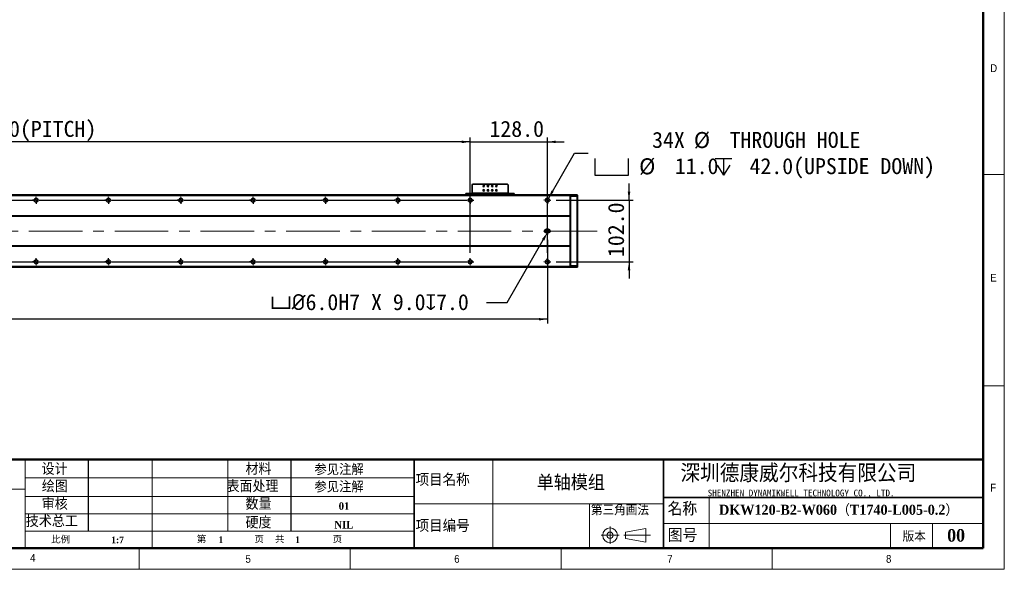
# Model space of a CAD drawing. Header units: millimetres. Extents: x 35 to 2905, y 35 to 2044.
# Tile 4 of 7: x 1272 to 2905, y 35 to 946. Entities that reach past the tile are written whole.
import ezdxf

# ---------------------------------------------------------------- set-up
doc = ezdxf.new("R2010")
doc.units = ezdxf.units.MM
doc.header["$LTSCALE"] = 7
doc.header["$PDSIZE"] = -1
doc.linetypes.add('CENTERX2', pattern=[20.32, 12.7, -2.54, 2.54, -2.54])
doc.layers.add('DIMNS', color=7, linetype='Continuous')
doc.layers.add('黑色实线', color=7, linetype='Continuous')
doc.styles.add('SLDTEXTSTYLE1', font='Gothic.ttf', dxfattribs={"width": 0.913})
doc.styles.add('SLDTEXTSTYLE2', font='timesbd.ttf', dxfattribs={"width": 0.933})
doc.styles.add('SLDTEXTSTYLE3', font='txt', dxfattribs={"bigfont": 'bigfont'})
doc.styles.add('SLDTEXTSTYLE4', font='txt', dxfattribs={"bigfont": 'bigfont'})
doc.styles.add('SLDTEXTSTYLE5', font='txt', dxfattribs={"bigfont": 'bigfont'})
doc.styles.add('SLDTEXTSTYLE6', font='txt')
doc.styles.add('SLDTEXTSTYLE7', font='timesbd.ttf', dxfattribs={"width": 0.933, "bigfont": 'bigfont'})
doc.styles.add('SLDTEXTSTYLE8', font='txt')
doc.dimstyles.new('SLDDIMSTYLE0', dxfattribs={"dimtxt": 26.6, "dimasz": 14, "dimexe": 0, "dimexo": 0.0625, "dimgap": 6.65, "dimtad": 2, "dimdec": 1, "dimrnd": 1e-09, "dimzin": 4, "dimdsep": 46, "dimtxsty": 'SLDTEXTSTYLE8', "dimsah": 1, "dimcen": 0.09, "dimadec": 0, "dimazin": 1, "dimtfac": 1, "dimtdec": 1, "dimtmove": 0, "dimatfit": 0, "dimfxl": 0, "dimfrac": 2, "dimtolj": 1, "dimtzin": 12, "dimarcsym": 0})
doc.dimstyles.new('SLDDIMSTYLE5', dxfattribs={"dimtxt": 26.6, "dimasz": 14, "dimexe": 0, "dimexo": 0.0625, "dimgap": 6.65, "dimtad": 2, "dimdec": 1, "dimrnd": 1e-09, "dimzin": 4, "dimdsep": 46, "dimtxsty": 'SLDTEXTSTYLE8', "dimsah": 1, "dimcen": 0.09, "dimadec": 0, "dimazin": 1, "dimtfac": 1, "dimtdec": 1, "dimtofl": 0, "dimtmove": 0, "dimatfit": 3, "dimfxl": 0, "dimfrac": 2, "dimtolj": 1, "dimtzin": 12, "dimarcsym": 0})
doc.dimstyles.new('SLDDIMSTYLE7', dxfattribs={"dimtxt": 26.6, "dimasz": 14, "dimexe": 0, "dimexo": 0.0625, "dimgap": 6.65, "dimtad": 0, "dimtih": 1, "dimtoh": 1, "dimdec": 1, "dimrnd": 1e-09, "dimzin": 4, "dimdsep": 46, "dimtxsty": 'SLDTEXTSTYLE8', "dimsah": 1, "dimcen": 0, "dimadec": 0, "dimazin": 1, "dimtfac": 1, "dimtdec": 1, "dimtofl": 0, "dimtmove": 0, "dimatfit": 3, "dimfxl": 0, "dimfrac": 2, "dimtolj": 1, "dimtzin": 12, "dimarcsym": 0})
doc.dimstyles.new('SLDDIMSTYLE8', dxfattribs={"dimtxt": 26.6, "dimasz": 14, "dimexe": 0, "dimexo": 0.0625, "dimgap": 6.65, "dimtad": 0, "dimtih": 1, "dimtoh": 1, "dimdec": 1, "dimrnd": 1e-09, "dimzin": 4, "dimdsep": 46, "dimtxsty": 'SLDTEXTSTYLE8', "dimsah": 1, "dimcen": 0, "dimadec": 0, "dimazin": 1, "dimtfac": 1, "dimtdec": 1, "dimtofl": 0, "dimtmove": 0, "dimatfit": 3, "dimfxl": 0, "dimfrac": 2, "dimtolj": 1, "dimtzin": 12, "dimarcsym": 0})

# ---------------------------------------------------------------- blocks, each defined once
blk = doc.blocks.new('_D_21')
at = {"layer": 'Defpoints', "color": 0}
for p in [(2147.1, 593.4), (2148.6, 596)]:
    blk.add_point(p, dxfattribs=at)
at = {"layer": '黑色实线', "color": 0, "lineweight": -2}
for p, q in [((2080.2, 477.6), (2140.1, 581.3)), ((2045.9, 477.6), (2080.2, 477.6))]:
    blk.add_line(p, q, dxfattribs=at)
at = {"layer": '黑色实线', "color": 0}
blk.add_solid([(2138, 582.4), (2142.1, 580.1), (2147.1, 593.4)], dxfattribs=at)
at = {"layer": '黑色实线', "color": 0, "insert": (1687.5, 491.4), "char_height": 26.6, "attachment_point": 1, "style": 'SLDTEXTSTYLE8'}
blk.add_mtext('\\A1;{\\fGDT|b0|i0|c134|p2;v\\fISOCPEUR|b0|i0|c134|p34;%%C}6.0H7 X 9.0{\\fGDT|b0|i0|c134|p2;x}7.0', dxfattribs=at)
blk = doc.blocks.new('_D_22')
at = {"layer": '黑色实线'}
for p, q in [((211.1, 587.1), (211.1, 442.7)), ((2147.1, 581.6), (2147.1, 442.7)), ((2147.1, 449.7), (211.1, 449.7))]:
    blk.add_line(p, q, dxfattribs=at)
for points in [[(211.1, 449.7), (225.1, 447.6), (225.1, 451.8)], [(2147.1, 449.7), (2133.1, 451.8), (2133.1, 447.6)]]:
    blk.add_solid(points, dxfattribs=at)
at = {"layer": '黑色实线', "insert": (1132, 484.6), "char_height": 26.6, "attachment_point": 1, "style": 'SLDTEXTSTYLE8'}
blk.add_mtext('1936.0', dxfattribs=at)
blk = doc.blocks.new('SW_SYMBOL_HOLE_SPOT')
at = {"layer": '黑色实线', "color": 0}
for p, q in [((0, 6125), (0, 525)), ((11200, 525), (11200, 6125)), ((0, 525), (11200, 525))]:
    blk.add_line(p, q, dxfattribs=at)
blk = doc.blocks.new('SW_SYMBOL_HOLE_DEPTH')
at = {"layer": '黑色实线', "color": 0}
for p, q in [((0, 6125), (5600, 6125)), ((700, 3885), (2800, 525)), ((2800, 6125), (2800, 525)), ((4900, 3885), (2800, 525))]:
    blk.add_line(p, q, dxfattribs=at)
blk = doc.blocks.new('_D_23')
at = {"layer": '黑色实线'}
for p, q in [((2148.7, 649.9), (2192.2, 725.3)), ((2192.2, 725.3), (2214.7, 725.3))]:
    blk.add_line(p, q, dxfattribs=at)
blk.add_solid([(2148.7, 649.9), (2157.5, 660.9), (2153.9, 663)], dxfattribs=at)
at = {"layer": '黑色实线', "xscale": 0.004985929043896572, "yscale": 0.004985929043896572, "zscale": 0.004985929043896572}
for name, p in [('SW_SYMBOL_HOLE_SPOT', (2225.8, 685.9)), ('SW_SYMBOL_HOLE_DEPTH', (2425.3, 685.9))]:
    blk.add_blockref(name, p, dxfattribs=at)
at = {"layer": '黑色实线', "char_height": 26.6, "attachment_point": 1, "style": 'SLDTEXTSTYLE8'}
for s, insert in [('34X ', (2320.8, 760.4)), ('%%c', (2390.1, 760.2)), (' THROUGH HOLE', (2431.2, 760.4)), (' 42.0(UPSIDE DOWN)', (2464.3, 716.9)), ('%%c', (2299.3, 716.6)), (' 11.0 ', (2340.4, 716.9))]:
    blk.add_mtext(s, dxfattribs=dict(at, insert=insert))
blk = doc.blocks.new('_D_24')
at = {"layer": '黑色实线'}
for p, q in [((339.1, 661.7), (339.1, 750.8)), ((2019.1, 743.8), (339.1, 743.8)), ((2019.1, 661.7), (2019.1, 750.8))]:
    blk.add_line(p, q, dxfattribs=at)
for points in [[(339.1, 743.8), (353.1, 741.7), (353.1, 745.9)], [(2019.1, 743.8), (2005.1, 745.9), (2005.1, 741.7)]]:
    blk.add_solid(points, dxfattribs=at)
at = {"layer": '黑色实线', "char_height": 26.6, "attachment_point": 1, "style": 'SLDTEXTSTYLE8'}
for s, insert in [('1680.0', (987.3, 778.7)), ('=14×120.0(PITCH)', (1091.3, 778.7))]:
    blk.add_mtext(s, dxfattribs=dict(at, insert=insert))
blk = doc.blocks.new('_D_25')
at = {"layer": '黑色实线'}
for p, q in [((2282.5, 647), (2282.5, 675)), ((2161.8, 647), (2289.5, 647)), ((2282.5, 647), (2282.5, 545)), ((2161.8, 545), (2289.5, 545)), ((2282.5, 545), (2282.5, 517))]:
    blk.add_line(p, q, dxfattribs=at)
for points in [[(2282.5, 647), (2284.6, 661), (2280.4, 661)], [(2282.5, 545), (2280.4, 531), (2284.6, 531)]]:
    blk.add_solid(points, dxfattribs=at)
at = {"layer": '黑色实线', "insert": (2247.6, 552.8), "char_height": 26.6, "attachment_point": 1, "rotation": 90, "style": 'SLDTEXTSTYLE8'}
blk.add_mtext('102.0', dxfattribs=at)
blk = doc.blocks.new('_D_27')
at = {"layer": '黑色实线'}
for p, q in [((2019.1, 743.8), (1991.1, 743.8)), ((2019.1, 559.7), (2019.1, 750.8)), ((2019.1, 743.8), (2147.1, 743.8)), ((2147.1, 559.7), (2147.1, 750.8)), ((2147.1, 743.8), (2175.1, 743.8))]:
    blk.add_line(p, q, dxfattribs=at)
for points in [[(2019.1, 743.8), (2005.1, 745.9), (2005.1, 741.7)], [(2147.1, 743.8), (2161.1, 741.7), (2161.1, 745.9)]]:
    blk.add_solid(points, dxfattribs=at)
at = {"layer": '黑色实线', "insert": (2051, 778.7), "char_height": 26.6, "attachment_point": 1, "style": 'SLDTEXTSTYLE8'}
blk.add_mtext('128.0', dxfattribs=at)
blk = doc.blocks.new('SW_CENTERMARKSYMBOL_13')
at = {"layer": '黑色实线', "color": 0}
for p, q in [((725.08, 0), (834.92, 0)), ((834.92, 0), (834.16, 0)), ((840, 0), (837.46, 0)), ((840, 0), (837.46, 0)), ((840, 0), (837.46, 0)), ((840, 0), (837.46, 0)), ((840, 0), (837.46, 0)), ((840, 0), (837.46, 0)), ((840, 0), (837.46, 0)), ((840, 5.08), (840, 5.84)), ((840, 0), (840, 2.54)), ((840, 0), (840, 2.54)), ((840, 0), (840, 2.54)), ((840, 0), (840, 2.54)), ((840, 0), (840, 2.54)), ((840, 0), (840, 2.54)), ((840, 0), (840, 2.54)), ((840, 0), (840, -2.54)), ((840, 0), (842.54, 0)), ((840, 0), (840, -2.54)), ((840, 0), (842.54, 0)), ((840, 0), (840, -2.54)), ((840, 0), (842.54, 0)), ((840, 0), (840, -2.54)), ((840, 0), (842.54, 0)), ((840, 0), (840, -2.54)), ((840, 0), (842.54, 0)), ((840, 0), (840, -2.54)), ((840, 0), (842.54, 0)), ((840, 0), (840, -2.54)), ((840, 0), (842.54, 0)), ((845.08, 0), (845.84, 0)), ((845.08, 0), (954.92, 0)), ((954.92, 0), (954.16, 0)), ((960, 0), (957.46, 0)), ((960, 0), (957.46, 0)), ((960, 0), (957.46, 0)), ((960, 0), (957.46, 0)), ((960, 0), (957.46, 0)), ((960, 0), (957.46, 0)), ((960, 5.08), (960, 5.84)), ((960, 0), (960, 2.54)), ((960, 0), (960, 2.54)), ((960, 0), (960, 2.54)), ((960, 0), (960, 2.54)), ((960, 0), (960, 2.54)), ((960, 0), (960, 2.54)), ((960, 0), (960, -2.54)), ((960, 0), (962.54, 0)), ((960, 0), (960, -2.54)), ((960, 0), (962.54, 0)), ((960, 0), (960, -2.54)), ((960, 0), (962.54, 0)), ((960, 0), (960, -2.54)), ((960, 0), (962.54, 0)), ((960, 0), (960, -2.54)), ((960, 0), (962.54, 0)), ((960, 0), (960, -2.54)), ((960, 0), (962.54, 0)), ((965.08, 0), (965.84, 0)), ((965.08, 0), (1074.92, 0)), ((1074.92, 0), (1074.16, 0)), ((1080, 0), (1077.46, 0)), ((1080, 0), (1077.46, 0)), ((1080, 0), (1077.46, 0)), ((1080, 0), (1077.46, 0)), ((1080, 0), (1077.46, 0)), ((1080, 5.08), (1080, 5.84)), ((1080, 0), (1080, 2.54)), ((1080, 0), (1080, 2.54)), ((1080, 0), (1080, 2.54)), ((1080, 0), (1080, 2.54)), ((1080, 0), (1080, 2.54)), ((1080, 0), (1080, -2.54)), ((1080, 0), (1082.54, 0)), ((1080, 0), (1080, -2.54)), ((1080, 0), (1082.54, 0)), ((1080, 0), (1080, -2.54)), ((1080, 0), (1082.54, 0)), ((1080, 0), (1080, -2.54)), ((1080, 0), (1082.54, 0)), ((1080, 0), (1080, -2.54)), ((1080, 0), (1082.54, 0)), ((1085.08, 0), (1085.84, 0)), ((1085.08, 0), (1194.92, 0)), ((1194.92, 0), (1194.16, 0)), ((1200, 0), (1197.46, 0)), ((1200, 0), (1197.46, 0)), ((1200, 0), (1197.46, 0)), ((1200, 0), (1197.46, 0)), ((1200, 5.08), (1200, 5.84)), ((1200, 0), (1200, 2.54)), ((1200, 0), (1200, 2.54)), ((1200, 0), (1200, 2.54)), ((1200, 0), (1200, 2.54)), ((1200, 0), (1200, -2.54)), ((1200, 0), (1202.54, 0)), ((1200, 0), (1200, -2.54)), ((1200, 0), (1202.54, 0)), ((1200, 0), (1200, -2.54)), ((1200, 0), (1202.54, 0)), ((1200, 0), (1200, -2.54)), ((1200, 0), (1202.54, 0)), ((1205.08, 0), (1205.84, 0)), ((1205.08, 0), (1314.92, 0)), ((1314.92, 0), (1314.16, 0)), ((1320, 0), (1317.46, 0)), ((1320, 0), (1317.46, 0)), ((1320, 0), (1317.46, 0)), ((1320, 5.08), (1320, 5.84)), ((1320, 0), (1320, 2.54)), ((1320, 0), (1320, 2.54)), ((1320, 0), (1320, 2.54)), ((1320, 0), (1320, -2.54)), ((1320, 0), (1322.54, 0)), ((1320, 0), (1320, -2.54)), ((1320, 0), (1322.54, 0)), ((1320, 0), (1320, -2.54)), ((1320, 0), (1322.54, 0)), ((1325.08, 0), (1325.84, 0)), ((1325.08, 0), (1434.92, 0)), ((1434.92, 0), (1434.16, 0)), ((1440, 0), (1437.46, 0)), ((1440, 0), (1437.46, 0)), ((1440, 5.08), (1440, 5.84)), ((1440, 0), (1440, 2.54)), ((1440, 0), (1440, 2.54)), ((1440, 0), (1440, -2.54)), ((1440, 0), (1442.54, 0)), ((1440, 0), (1440, -2.54)), ((1440, 0), (1442.54, 0)), ((1445.08, 0), (1445.84, 0)), ((1445.08, 0), (1554.92, 0)), ((1560, 0), (1557.46, 0)), ((1560, 5.08), (1560, 5.84)), ((1560, 0), (1560, 2.54)), ((1560, 0), (1560, -2.54)), ((1560, 0), (1562.54, 0)), ((1565.08, 0), (1565.84, 0)), ((840, -5.08), (840, -5.84)), ((960, -5.08), (960, -5.84)), ((1080, -5.08), (1080, -5.84)), ((1200, -5.08), (1200, -5.84)), ((1320, -5.08), (1320, -5.84)), ((1440, -5.08), (1440, -5.84)), ((1560, -5.08), (1560, -5.84))]:
    blk.add_line(p, q, dxfattribs=at)
blk = doc.blocks.new('SW_CENTERMARKSYMBOL_14')
at = {"layer": '黑色实线', "color": 0}
for p, q in [((605.08, 0), (714.92, 0)), ((714.92, 0), (714.16, 0)), ((720, 0), (717.46, 0)), ((720, 0), (717.46, 0)), ((720, 0), (717.46, 0)), ((720, 0), (717.46, 0)), ((720, 0), (717.46, 0)), ((720, 0), (717.46, 0)), ((720, 0), (717.46, 0)), ((720, 5.08), (720, 5.84)), ((720, 0), (720, 2.54)), ((720, 0), (720, 2.54)), ((720, 0), (720, 2.54)), ((720, 0), (720, 2.54)), ((720, 0), (720, 2.54)), ((720, 0), (720, 2.54)), ((720, 0), (720, 2.54)), ((720, 0), (720, -2.54)), ((720, 0), (722.54, 0)), ((720, 0), (720, -2.54)), ((720, 0), (722.54, 0)), ((720, 0), (720, -2.54)), ((720, 0), (722.54, 0)), ((720, 0), (720, -2.54)), ((720, 0), (722.54, 0)), ((720, 0), (720, -2.54)), ((720, 0), (722.54, 0)), ((720, 0), (720, -2.54)), ((720, 0), (722.54, 0)), ((720, 0), (720, -2.54)), ((720, 0), (722.54, 0)), ((725.08, 0), (725.84, 0)), ((725.08, 0), (834.92, 0)), ((834.92, 0), (834.16, 0)), ((840, 0), (837.46, 0)), ((840, 0), (837.46, 0)), ((840, 0), (837.46, 0)), ((840, 0), (837.46, 0)), ((840, 0), (837.46, 0)), ((840, 0), (837.46, 0)), ((840, 5.08), (840, 5.84)), ((840, 0), (840, 2.54)), ((840, 0), (840, 2.54)), ((840, 0), (840, 2.54)), ((840, 0), (840, 2.54)), ((840, 0), (840, 2.54)), ((840, 0), (840, 2.54)), ((840, 0), (840, -2.54)), ((840, 0), (842.54, 0)), ((840, 0), (840, -2.54)), ((840, 0), (842.54, 0)), ((840, 0), (840, -2.54)), ((840, 0), (842.54, 0)), ((840, 0), (840, -2.54)), ((840, 0), (842.54, 0)), ((840, 0), (840, -2.54)), ((840, 0), (842.54, 0)), ((840, 0), (840, -2.54)), ((840, 0), (842.54, 0)), ((845.08, 0), (845.84, 0)), ((845.08, 0), (954.92, 0)), ((954.92, 0), (954.16, 0)), ((960, 0), (957.46, 0)), ((960, 0), (957.46, 0)), ((960, 0), (957.46, 0)), ((960, 0), (957.46, 0)), ((960, 0), (957.46, 0)), ((960, 5.08), (960, 5.84)), ((960, 0), (960, 2.54)), ((960, 0), (960, 2.54)), ((960, 0), (960, 2.54)), ((960, 0), (960, 2.54)), ((960, 0), (960, 2.54)), ((960, 0), (960, -2.54)), ((960, 0), (962.54, 0)), ((960, 0), (960, -2.54)), ((960, 0), (962.54, 0)), ((960, 0), (960, -2.54)), ((960, 0), (962.54, 0)), ((960, 0), (960, -2.54)), ((960, 0), (962.54, 0)), ((960, 0), (960, -2.54)), ((960, 0), (962.54, 0)), ((965.08, 0), (965.84, 0)), ((965.08, 0), (1074.92, 0)), ((1074.92, 0), (1074.16, 0)), ((1080, 0), (1077.46, 0)), ((1080, 0), (1077.46, 0)), ((1080, 0), (1077.46, 0)), ((1080, 0), (1077.46, 0)), ((1080, 5.08), (1080, 5.84)), ((1080, 0), (1080, 2.54)), ((1080, 0), (1080, 2.54)), ((1080, 0), (1080, 2.54)), ((1080, 0), (1080, 2.54)), ((1080, 0), (1080, -2.54)), ((1080, 0), (1082.54, 0)), ((1080, 0), (1080, -2.54)), ((1080, 0), (1082.54, 0)), ((1080, 0), (1080, -2.54)), ((1080, 0), (1082.54, 0)), ((1080, 0), (1080, -2.54)), ((1080, 0), (1082.54, 0)), ((1085.08, 0), (1085.84, 0)), ((1085.08, 0), (1194.92, 0)), ((1194.92, 0), (1194.16, 0)), ((1200, 0), (1197.46, 0)), ((1200, 0), (1197.46, 0)), ((1200, 0), (1197.46, 0)), ((1200, 5.08), (1200, 5.84)), ((1200, 0), (1200, 2.54)), ((1200, 0), (1200, 2.54)), ((1200, 0), (1200, 2.54)), ((1200, 0), (1200, -2.54)), ((1200, 0), (1202.54, 0)), ((1200, 0), (1200, -2.54)), ((1200, 0), (1202.54, 0)), ((1200, 0), (1200, -2.54)), ((1200, 0), (1202.54, 0)), ((1205.08, 0), (1205.84, 0)), ((1205.08, 0), (1314.92, 0)), ((1314.92, 0), (1314.16, 0)), ((1320, 0), (1317.46, 0)), ((1320, 0), (1317.46, 0)), ((1320, 5.08), (1320, 5.84)), ((1320, 0), (1320, 2.54)), ((1320, 0), (1320, 2.54)), ((1320, 0), (1320, -2.54)), ((1320, 0), (1322.54, 0)), ((1320, 0), (1320, -2.54)), ((1320, 0), (1322.54, 0)), ((1325.08, 0), (1325.84, 0)), ((1325.08, 0), (1434.92, 0)), ((1440, 0), (1437.46, 0)), ((1440, 5.08), (1440, 5.84)), ((1440, 0), (1440, 2.54)), ((1440, 0), (1440, -2.54)), ((1440, 0), (1442.54, 0)), ((1445.08, 0), (1445.84, 0)), ((720, -5.08), (720, -5.84)), ((840, -5.08), (840, -5.84)), ((960, -5.08), (960, -5.84)), ((1080, -5.08), (1080, -5.84)), ((1200, -5.08), (1200, -5.84)), ((1320, -5.08), (1320, -5.84)), ((1440, -5.08), (1440, -5.84))]:
    blk.add_line(p, q, dxfattribs=at)
blk = doc.blocks.new('SW_CENTERMARKSYMBOL_15')
at = {"layer": '黑色实线', "color": 0}
for p, q in [((-5.08, 0), (-5.84, 0)), ((0, 0), (-2.54, 0)), ((0, 5.08), (0, 5.84)), ((0, 0), (0, 2.54)), ((0, 0), (0, -2.54)), ((0, 0), (2.54, 0)), ((5.08, 0), (5.84, 0)), ((0, -5.08), (0, -5.84))]:
    blk.add_line(p, q, dxfattribs=at)
blk = doc.blocks.new('SW_CENTERMARKSYMBOL_16')
at = {"layer": '黑色实线', "color": 0}
for p, q in [((-5.08, 0), (-5.84, 0)), ((0, 0), (-2.54, 0)), ((0, 5.08), (0, 5.84)), ((0, 0), (0, 2.54)), ((0, 0), (0, -2.54)), ((0, 0), (2.54, 0)), ((5.08, 0), (5.84, 0)), ((0, -5.08), (0, -5.84))]:
    blk.add_line(p, q, dxfattribs=at)
blk = doc.blocks.new('SW_CENTERMARKSYMBOL_17')
at = {"layer": '黑色实线', "color": 0}
for p, q in [((-5.08, 0), (-5.54, 0)), ((0, 0), (-2.54, 0)), ((0, 5.08), (0, 5.54)), ((0, 0), (0, 2.54)), ((0, 0), (2.54, 0)), ((0, 0), (0, -2.54)), ((5.08, 0), (5.54, 0)), ((0, -5.08), (0, -5.54))]:
    blk.add_line(p, q, dxfattribs=at)
blk = doc.blocks.new('SW_DOWELSYMBOL_3')
at = {"linetype": 'Continuous', "lineweight": 18}
h = blk.add_hatch(color=0, dxfattribs=at)
edge = h.paths.add_edge_path(flags=0)
edge.add_arc((0, 0), 3, 180, 270)
edge.add_line((0, -3), (0, 0))
edge.add_line((0, 0), (-3, 0))
h = blk.add_hatch(color=0, dxfattribs=at)
edge = h.paths.add_edge_path(flags=0)
edge.add_arc((0, 0), 3, 0, 90)
edge.add_line((0, 3), (0, 0))
edge.add_line((0, 0), (3, 0))
at = {"layer": '黑色实线', "color": 0}
blk.add_circle((0, 0), 3, dxfattribs=at)
blk = doc.blocks.new('SW_DOWELSYMBOL_4')
at = {"linetype": 'Continuous', "lineweight": 18}
h = blk.add_hatch(color=0, dxfattribs=at)
edge = h.paths.add_edge_path(flags=0)
edge.add_arc((0, 0), 3, 180, 270)
edge.add_line((0, -3), (0, 0))
edge.add_line((0, 0), (-3, 0))
h = blk.add_hatch(color=0, dxfattribs=at)
edge = h.paths.add_edge_path(flags=0)
edge.add_arc((0, 0), 3, 0, 90)
edge.add_line((0, 3), (0, 0))
edge.add_line((0, 0), (3, 0))
at = {"layer": '黑色实线', "color": 0}
blk.add_circle((0, 0), 3, dxfattribs=at)

msp = doc.modelspace()

# ---------------------------------------------------------------- linework, layer by layer
at = {"color": 7, "linetype": 'Continuous', "lineweight": 18}
for p, q in [((2905, 35), (2905, 2044)), ((2870, 2009), (2870, 70)), ((2870, 689.5), (2905, 689.5)), ((2870, 339.5), (2905, 339.5)), ((1281, 217), (1281, 192.5)), ((1281, 168), (1281, 217)), ((1281, 192.5), (1281, 217)), ((1491.29, 217), (1491.29, 70)), ((1617, 217), (1617, 98.04)), ((2056.78, 217), (2056.78, 70)), ((1281, 168), (1281, 192.5)), ((1281, 186.61), (1926.29, 186.61)), ((1281, 168), (1025.29, 168)), ((1281, 168), (1281, 70)), ((1281, 155.78), (1926.29, 155.78)), ((2415.65, 154), (2415.65, 70)), ((1926.29, 143.5), (2339.76, 143.5)), ((2217.1, 143.5), (2217.1, 70)), ((1281, 126.91), (1926.29, 126.91)), ((1926.29, 98.04), (1281, 98.04)), ((2251.06, 106.04), (2251.06, 77.44)), ((2276.67, 96.73), (2310.66, 102.61)), ((2310.66, 102.61), (2310.66, 80.22)), ((2339.76, 110.88), (2870, 110.88)), ((2716, 110.88), (2716, 70)), ((2786, 110.88), (2786, 70)), ((2236.5, 91.48), (2265.91, 91.48)), ((2273.64, 91.48), (2318.36, 91.48)), ((2276.67, 86.23), (2276.67, 96.73)), ((2276.67, 86.23), (2310.66, 80.22)), ((70, 70), (2870, 70)), ((861, 70), (2870, 70)), ((1470, 35), (1470, 70)), ((1820, 70), (1820, 35)), ((2170, 35), (2170, 70)), ((2520, 70), (2520, 35)), ((35, 35), (2905, 35))]:
    msp.add_line(p, q, dxfattribs=at)
at = {"color": 7, "linetype": 'Continuous', "lineweight": 50}
for p, q in [((2870, 2009), (2870, 70)), ((1025.29, 217), (1281, 217)), ((2870, 217), (1281, 217)), ((70, 70), (2870, 70))]:
    msp.add_line(p, q, dxfattribs=at)
at = {"color": 7, "linetype": 'Continuous', "lineweight": 35}
for p, q in [((2023.07, 673.8), (2022.07, 672.8)), ((2022.07, 672.8), (2022.07, 659)), ((2081.07, 673.8), (2023.07, 673.8)), ((2082.07, 672.8), (2081.07, 673.8)), ((2082.07, 659), (2082.07, 672.8)), ((2185.07, 656), (173.07, 656)), ((2185.07, 655), (173.07, 655)), ((2012.07, 656), (2012.07, 658)), ((2012.07, 658), (2013.07, 658)), ((2013.07, 658), (2013.07, 656)), ((2013.07, 658), (2021.07, 658)), ((2021.07, 658), (2021.07, 656)), ((2022.07, 658), (2021.07, 658)), ((2082.07, 659), (2022.07, 659)), ((2022.07, 656), (2022.07, 659)), ((2082.07, 659), (2082.07, 656)), ((2083.07, 658), (2082.07, 658)), ((2083.07, 658), (2083.07, 656)), ((2083.07, 658), (2091.07, 658)), ((2091.07, 656), (2091.07, 658)), ((2091.07, 658), (2092.07, 658)), ((2092.07, 658), (2092.07, 656)), ((2185.07, 655.7), (2185.37, 656)), ((2185.07, 655), (2185.07, 656)), ((2185.07, 621), (2185.07, 655)), ((2185.07, 653.87), (2185.37, 654)), ((2185.37, 656), (2185.37, 654)), ((2185.37, 656), (2196.77, 656)), ((2185.37, 654), (2185.37, 538)), ((2196.77, 654), (2185.37, 654)), ((2196.77, 654), (2196.77, 656)), ((2197.07, 655.7), (2196.77, 656)), ((2196.77, 538), (2196.77, 654)), ((2197.07, 653.87), (2196.77, 654)), ((2197.07, 655.7), (2197.07, 653.87)), ((2197.07, 653.87), (2197.07, 538.12)), ((2185.07, 621), (173.07, 621)), ((2185.07, 621), (2185.07, 620.5)), ((2185.07, 620.5), (173.07, 620.5)), ((2185.07, 571.5), (2185.07, 620.5)), ((2148.57, 599), (2145.57, 599)), ((2145.57, 593), (2148.57, 593)), ((2185.07, 571.5), (173.07, 571.5)), ((2185.07, 571), (173.07, 571)), ((2185.07, 571), (2185.07, 571.5)), ((2185.07, 537), (2185.07, 571)), ((2185.07, 537), (173.07, 537)), ((2185.07, 536), (173.07, 536)), ((2185.07, 538.12), (2185.37, 538)), ((2185.07, 537), (2185.07, 536)), ((2185.07, 536.3), (2185.37, 536)), ((2185.37, 538), (2185.37, 536)), ((2185.37, 538), (2196.77, 538)), ((2196.77, 536), (2185.37, 536)), ((2197.07, 538.12), (2196.77, 538)), ((2196.77, 536), (2196.77, 538)), ((2197.07, 536.3), (2196.77, 536)), ((2197.07, 538.12), (2197.07, 536.3)), ((1926.29, 217), (1926.29, 70)), ((2339.76, 217), (2339.76, 70)), ((2339.76, 154), (2870, 154))]:
    msp.add_line(p, q, dxfattribs=at)
for centre, radius in [((2041.57, 670.5), 1.25), ((2048.57, 670.5), 1.25), ((2055.57, 670.5), 1.25), ((2062.57, 670.5), 1.25), ((2041.57, 663.5), 1.25), ((2048.57, 663.5), 1.25), ((2055.57, 663.5), 1.25), ((2062.57, 663.5), 1.25), ((1299.07, 647), 3.3), ((1419.07, 647), 3.3), ((1539.07, 647), 3.3), ((1659.07, 647), 3.3), ((1779.07, 647), 3.3), ((1899.07, 647), 3.3), ((2019.07, 647), 3.3), ((2147.07, 647), 3.3), ((1299.07, 545), 3.3), ((1419.07, 545), 3.3), ((1539.07, 545), 3.3), ((1659.07, 545), 3.3), ((1779.07, 545), 3.3), ((1899.07, 545), 3.3), ((2019.07, 545), 3.3), ((2147.07, 545), 3.3)]:
    msp.add_circle(centre, radius, dxfattribs=at)
at = {"color": 7, "linetype": 'Continuous', "lineweight": 18}
for radius in [12.25, 5.25]:
    msp.add_circle((2251.06, 91.48), radius, dxfattribs=at)
at = {"color": 7, "linetype": 'Continuous', "lineweight": 35}
for centre, start, end in [((2145.57, 596), 90, 270), ((2148.57, 596), 270, 90)]:
    msp.add_arc(centre, 3, start, end, dxfattribs=at)
at = {"layer": 'DIMNS', "color": 7}
for p, q in [((1386.18, 98.04), (1386.18, 217)), ((1721.53, 217), (1721.53, 98.04))]:
    msp.add_line(p, q, dxfattribs=at)
at = {"layer": '黑色实线', "linetype": 'CENTERX2', "lineweight": 18}
msp.add_line((2229.52, 596), (128.62, 596), dxfattribs=at)

# ---------------------------------------------------------------- block references
at = {"layer": '黑色实线'}
for name, p in [('SW_CENTERMARKSYMBOL_13', (459.07, 545)), ('SW_CENTERMARKSYMBOL_14', (579.07, 647)), ('SW_CENTERMARKSYMBOL_15', (2147.07, 647)), ('SW_CENTERMARKSYMBOL_17', (2147.07, 596)), ('SW_DOWELSYMBOL_3', (2145.57, 596)), ('SW_DOWELSYMBOL_4', (2148.57, 596)), ('SW_CENTERMARKSYMBOL_16', (2147.07, 545))]:
    msp.add_blockref(name, p, dxfattribs=at)

# ---------------------------------------------------------------- texts
at = {"color": 7, "linetype": 'Continuous', "lineweight": 0}
for s, insert, char_height, attachment_point, style in [('D', (2881.67, 872.52), 12.96, 1, 'SLDTEXTSTYLE1'), ('E', (2881.67, 524.92), 12.96, 1, 'SLDTEXTSTYLE1'), ('设计', (1308.15, 211.2), 19.6, 1, 'SLDTEXTSTYLE4'), ('材料', (1646.32, 211.2), 19.6, 1, 'SLDTEXTSTYLE4'), ('参见注解', (1760.75, 209.7), 18.521, 1, 'SLDTEXTSTYLE3'), ('深圳德康威尔科技有限公司', (2367.78, 209.07), 29.6333, 1, 'SLDTEXTSTYLE5'), ('项目名称', (1928.53, 193.57), 20.373, 1, 'SLDTEXTSTYLE4'), ('绘图', (1308.57, 182.46), 19.6, 1, 'SLDTEXTSTYLE4'), ('表面处理', (1614.87, 182.46), 19.6, 1, 'SLDTEXTSTYLE4'), ('参见注解', (1760.75, 180.95), 18.521, 1, 'SLDTEXTSTYLE3'), ('单轴模组', (2129.33, 190.67), 22.225, 1, 'SLDTEXTSTYLE7'), ('SHENZHEN DYNAMIKWELL TECHNOLOGY CO., LTD.', (2413.02, 167.18), 11.1125, 1, 'SLDTEXTSTYLE6'), ('F', (2881.67, 176.95), 12.96, 1, 'SLDTEXTSTYLE1'), ('审核', (1308.34, 153.23), 19.6, 1, 'SLDTEXTSTYLE4'), ('数量', (1646.38, 153.23), 19.6, 1, 'SLDTEXTSTYLE4'), ('名称', (2346.56, 146.34), 22.225, 1, 'SLDTEXTSTYLE4'), ('01', (1800.9, 146.22), 12.6, 1, 'SLDTEXTSTYLE2'), ('DKW120-B2-W060（T1740-L005-0.2）', (2431.84, 142.09), 16.6687, 1, 'SLDTEXTSTYLE7'), ('技术总工', (1282.02, 124.6), 19.6, 1, 'SLDTEXTSTYLE4'), ('硬度', (1646.39, 122.25), 19.6, 1, 'SLDTEXTSTYLE4'), ('NIL', (1793.67, 115.25), 12.6, 1, 'SLDTEXTSTYLE2'), ('项目编号', (1928.53, 117.29), 20.373, 1, 'SLDTEXTSTYLE4'), ('图号', (2346.86, 102.52), 22.225, 1, 'SLDTEXTSTYLE4'), ('版本', (2736.3, 98.31), 17.5, 1, 'SLDTEXTSTYLE4'), ('00', (2825.06, 101.8), 21, 2, 'SLDTEXTSTYLE2'), ('比例', (1324.1, 89.33), 11.2, 1, 'SLDTEXTSTYLE4'), ('1:7', (1423.69, 89.32), 11.2, 1, 'SLDTEXTSTYLE2'), ('第        页', (1565.66, 89.74), 11.2, 1, 'SLDTEXTSTYLE4'), ('1', (1601.53, 89.74), 11.2, 1, 'SLDTEXTSTYLE2'), ('共        页', (1695.31, 89.74), 11.2, 1, 'SLDTEXTSTYLE4'), ('1', (1728.74, 89.74), 11.2, 1, 'SLDTEXTSTYLE2'), ('4', (1289.17, 60.52), 12.96, 1, 'SLDTEXTSTYLE1'), ('5', (1646.39, 58.78), 12.96, 1, 'SLDTEXTSTYLE1'), ('6', (1992.6, 58.78), 12.96, 1, 'SLDTEXTSTYLE1'), ('7', (2346.02, 58.78), 12.96, 1, 'SLDTEXTSTYLE1'), ('8', (2708.84, 58.78), 12.96, 1, 'SLDTEXTSTYLE1')]:
    msp.add_mtext(s, dxfattribs=dict(at, insert=insert, char_height=char_height, attachment_point=attachment_point, style=style))
at = {"layer": 'DIMNS', "color": 7, "insert": (2219.42, 142.13), "char_height": 17.5, "attachment_point": 1, "style": 'SLDTEXTSTYLE4'}
msp.add_mtext('第三角画法', dxfattribs=at)

# ---------------------------------------------------------------- dimensions: what is measured, and where the dimension line sits
at = {"layer": '黑色实线'}
dim = msp.add_linear_dim(base=(339.07, 743.8), p1=(2019.07, 652.84), p2=(339.07, 652.84), angle=0, text='<>=14×120.0(PITCH)', dimstyle='SLDDIMSTYLE5', dxfattribs=at)
dim.commit()
dim.dimension.update_dxf_attribs({"geometry": '_D_24', "text_midpoint": (1184, 743.8), "dimtype": 160})
for base, p1, p2, dimstyle, picture, middle in [((2147.07, 743.8), (2019.07, 550.84), (2147.07, 550.84), 'SLDDIMSTYLE0', '_D_27', (2093.36, 743.8)), ((211.07, 449.7), (2147.07, 590.46), (211.07, 596), 'SLDDIMSTYLE5', '_D_22', (1184, 449.7))]:
    dim = msp.add_linear_dim(base=base, p1=p1, p2=p2, dimstyle=dimstyle, dxfattribs=at)
    dim.commit()
    dim.dimension.update_dxf_attribs({"geometry": picture, "text_midpoint": middle, "dimtype": 160})
dim = msp.add_diameter_dim_2p(p1=(2145.42, 644.14), p2=(2148.72, 649.85), text='34X %%c THROUGH HOLE\\P{\\fGDT;v}%%c <> {\\fGDT;x} 42.0(UPSIDE DOWN)\\P', dimstyle='SLDDIMSTYLE7', dxfattribs=at)
dim.commit()
dim.dimension.update_dxf_attribs({"geometry": '_D_23', "text_midpoint": (2512.31, 725.26), "dimtype": 163})
dim = msp.add_linear_dim(base=(2282.45, 545), p1=(2152.91, 647), p2=(2152.91, 545), angle=90, dimstyle='SLDDIMSTYLE0', dxfattribs=at)
dim.commit()
dim.dimension.update_dxf_attribs({"geometry": '_D_25', "text_midpoint": (2282.45, 595.13), "dimtype": 160})
dim = msp.add_radius_dim(center=(2148.57, 596), mpoint=(2147.07, 593.4), text='{\\fGDT|b0|i0|c134|p2;v\\fISOCPEUR|b0|i0|c134|p34;%%C}6.0H7 X 9.0{\\fGDT|b0|i0|c134|p2;x}7.0', dimstyle='SLDDIMSTYLE8', override={"dimpost": '<>'}, dxfattribs=at)
dim.commit()
dim.dimension.update_dxf_attribs({"geometry": '_D_21', "text_midpoint": (1863.38, 477.55), "dimtype": 164})

doc.saveas('drawing.dxf')
